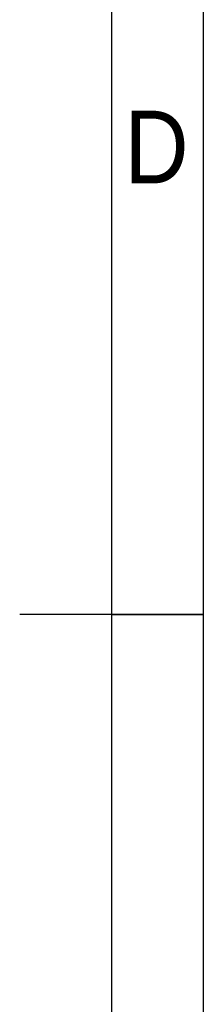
# Model space of a CAD drawing. Header units: millimetres. Extents: x 3 to 207, y 3 to 294.
# Tile 44 of 94: x 197 to 207, y 127 to 181. Entities that reach past the tile are written whole.
import ezdxf

# ---------------------------------------------------------------- set-up
doc = ezdxf.new("R2010")
doc.units = ezdxf.units.MM
doc.layers.add('注释', color=7, linetype='Continuous')
doc.layers.add('草图直线', color=1, linetype='Continuous')
doc.styles.add('SLDTEXTSTYLE2', font='Gothic.ttf', dxfattribs={"width": 0.913})

msp = doc.modelspace()

# ---------------------------------------------------------------- linework, layer by layer
at = {"layer": '草图直线'}
for p, q in [((207, 294), (207, 3)), ((202, 289), (202, 8)), ((207.001, 148.5), (196.999, 148.5)), ((202, 148.5), (207, 148.5))]:
    msp.add_line(p, q, dxfattribs=at)

# ---------------------------------------------------------------- texts
at = {"layer": '注释', "insert": (204.4527, 176.0136), "char_height": 3.9687, "attachment_point": 2, "style": 'SLDTEXTSTYLE2'}
msp.add_mtext('D', dxfattribs=at)

doc.saveas('drawing.dxf')
